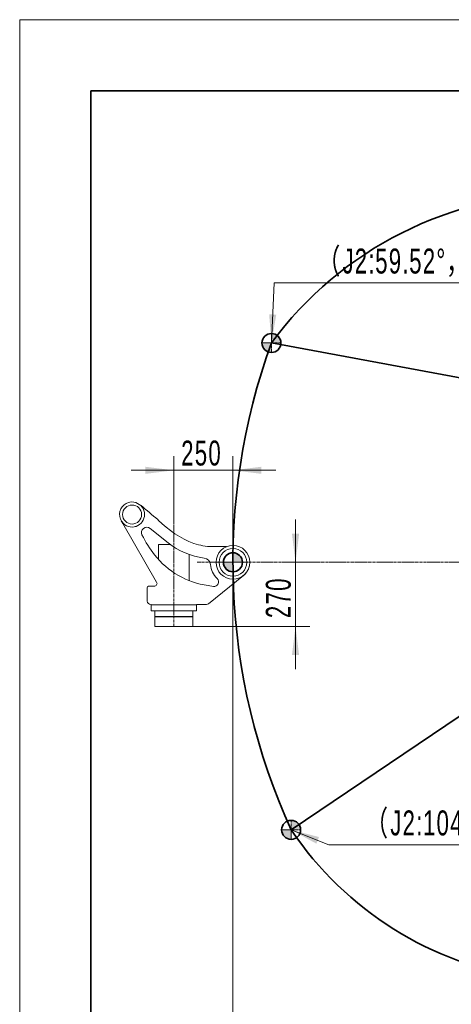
# Model space of a CAD drawing. Header units: millimetres. Extents: x -4455 to 4455, y -3150 to 3150.
# Tile 2 of 20: x -4455 to -2637, y -994 to 3150. Entities that reach past the tile are written whole.
import ezdxf

# ---------------------------------------------------------------- set-up
doc = ezdxf.new("R2010")
doc.units = ezdxf.units.MM
doc.linetypes.add('点画线', pattern=[18, 12, -2, 2, -2])
doc.layers.get('0').update_dxf_attribs({"lineweight": 35})
for name, color, linetype, lineweight in [('中心线层', 1, '点画线', 18), ('尺寸线层', 3, 'Continuous', 18), ('粗实线层', 7, 'Continuous', 35), ('细实线层', 7, 'Continuous', 18)]:
    doc.layers.add(name, color=color, linetype=linetype, lineweight=lineweight)
doc.styles.add('标准', font='txt', dxfattribs={"width": 0.667})
doc.dimstyles.new('标准', dxfattribs={"dimscale": 30, "dimtxt": 3.5, "dimasz": 4, "dimexe": 2, "dimexo": 0, "dimtad": 1, "dimdsep": 46, "dimtxsty": '标准', "dimblk": '_CAXARROW', "dimcen": 0, "dimdle": 6, "dimazin": 2, "dimtfac": 0.707107, "dimtdec": 3, "dimtmove": 2, "dimatfit": 3, "dimfxl": 1, "dimfrac": 2, "dimtolj": 1, "dimarcsym": 1})

# ---------------------------------------------------------------- blocks, each defined once
blk = doc.blocks.new('*X3')
at = {"layer": '尺寸线层', "linetype": 'Continuous', "transparency": 16777216}
for points in [[(-2257.6, 1578.8), (-2240, 1460), (-2269.6, 1456.3)], [(-1715.8, 1376.5), (-1806.9, 1298.3), (-1787, 1276.1)]]:
    blk.add_hatch(color=0, dxfattribs=at).paths.add_polyline_path(points, flags=0)
at = {"layer": '尺寸线层', "color": 0, "linetype": 'Continuous', "transparency": 16777216}
for start, end in [(169.52, 231.2827), (272.1469, 329.52)]:
    blk.add_arc((-1968.8, 1525.4), 293.6, start, end, dxfattribs=at)
at = {"layer": '尺寸线层', "color": 0, "transparency": 16777216, "insert": (-2055.2, 1244.8), "char_height": 105, "width": 389.315, "attachment_point": 5, "line_spacing_factor": 1.15057, "style": '标准'}
blk.add_mtext('\\T1.1;160%%D', dxfattribs=at)
blk = doc.blocks.new('_CAXARROW')
blk.add_hatch(color=0).paths.add_polyline_path([(0, 0), (-1, 0.125), (-1, -0.125)], flags=0)
blk = doc.blocks.new('321334让我确认')
at = {"layer": '粗实线层'}
h = blk.add_hatch(color=256, dxfattribs=at)
edge = h.paths.add_edge_path(flags=0)
edge.add_line((0, 0), (0, 15.7))
edge.add_line((0, 15.7), (0, 40))
edge.add_arc((0, 0), 40, 0, 90, ccw=False)
edge.add_line((40, 0), (0, 0))
edge = h.paths.add_edge_path(flags=0)
edge.add_arc((0, 0), 40, 192.9665, 270, ccw=False)
edge.add_arc((0, 0), 40, 180, 192.9665, ccw=False)
edge.add_line((-40, 0), (0, 0))
edge.add_line((0, 0), (0, -40))
at = {"layer": '中心线层'}
for p, q in [((-40, 0), (40, 0)), ((0, -40), (0, 40))]:
    blk.add_line(p, q, dxfattribs=at)
at = {"layer": '粗实线层'}
blk.add_circle((0, 0), 40, dxfattribs=at)
blk = doc.blocks.new('255352让他')
at = {"layer": '细实线层'}
for p, q in [((-470.3, 174.8), (-463.2, 162.7)), ((-463.2, 162.7), (-321.3, -83.1)), ((-348.8, 142.8), (-273.3, 82.4)), ((-313.7, 72.3), (-313.7, 13.3)), ((-280.8, 75.3), (-310.7, 75.3)), ((-310.7, 75.3), (-280.8, 75.3)), ((-310.7, 75.3), (-310.7, 75.3)), ((-280.8, 75.3), (-263.3, 75.3)), ((-27.1, 66), (-87.1, 66)), ((-183.7, 32.9), (-183.8, -77.1)), ((44.7, -55.3), (-102.5, -174.4)), ((-360.8, -106.1), (-360.8, -139.5)), ((-355.8, -101.1), (-331.7, -101.1)), ((-82.3, -101.4), (-104.7, -98.2)), ((-361.8, -141.7), (-361.8, -161.7)), ((-153.8, -179.7), (-343.8, -179.7)), ((-342.8, -179.7), (-343.8, -180.7)), ((-343.8, -202.7), (-343.8, -180.7)), ((-342.8, -203.7), (-343.8, -202.7)), ((-154.8, -203.7), (-342.8, -203.7)), ((-328.8, -226.7), (-328.8, -203.7)), ((-168.8, -226.7), (-168.8, -203.7)), ((-154.8, -179.7), (-153.8, -180.7)), ((-154.8, -203.7), (-153.8, -202.7)), ((-153.8, -202.7), (-153.8, -180.7)), ((-111.9, -177.7), (-151.8, -177.7)), ((-327.8, -227.7), (-328.8, -226.7)), ((-328.3, -229.7), (-328.8, -230.2)), ((-328.8, -268.7), (-328.8, -230.2)), ((-328.3, -229.7), (-169.3, -229.7)), ((-169.8, -227.7), (-327.8, -227.7)), ((-316.3, -227.7), (-316.3, -229.7)), ((-181.3, -227.7), (-181.3, -229.7)), ((-169.8, -227.7), (-168.8, -226.7)), ((-169.3, -229.7), (-168.8, -230.2)), ((-168.8, -268.7), (-168.8, -230.2)), ((-327.8, -269.7), (-328.8, -268.7)), ((-169.8, -269.7), (-327.8, -269.7)), ((-169.8, -269.7), (-168.8, -268.7))]:
    blk.add_line(p, q, dxfattribs=at)
for points in [[(-360.8, -139.5), (-360.8, -139.6), (-361.1, -140.8), (-361.8, -141.7)], [(-361.8, -161.7), (-361.8, -161.7), (-361.8, -161.7)], [(-361.8, -161.7), (-361.1, -162.6), (-360.8, -163.8)]]:
    blk.add_lwpolyline(points, dxfattribs=at)
for centre, radius in [((-424.8, 201.1), 40), ((0, 0), 58)]:
    blk.add_circle(centre, radius, dxfattribs=at)
for centre, radius, start, end in [((-424.8, 201.1), 53, 81.9144, 177.3738), ((-424.8, 201.1), 52.5, 225.6425, 81.9144), ((3538, 4777.6), 5999.8, 229.14674, 230.02875), ((-424.8, 201.1), 52.5, 177.3738, 225.6425), ((-17.7, 467), 414.3, 224.2179, 249.27), ((-362.9, 125.2), 22.5, 51.3791, 206.5038), ((54, 333.1), 488.3, 206.5038, 218.168), ((-310.7, 72.3), 3, 89.9671, 179.9671), ((-310.7, 72.3), 3, 89.9671, 179.9671), ((-82, 321.8), 306.4, 231.3791, 262.6194), ((-82, 321.8), 306.4, 231.3791, 262.6194), ((-82, 321.8), 255.8, 251.2318, 268.8627), ((0, 0), 71.1, 359.9947, 179.9947), ((-56.3, 246.4), 348, 218.168, 261.9999), ((-125.4, -12.8), 31, 5.8508, 82.6194), ((0, 0), 71.1, 180.0053, 359.9946), ((0, 0), 95, 185.8508, 225.9347), ((0, 0), 95, 185.8508, 225.9347), ((0, 0), 71.1, 308.9819, 352.4727), ((0, 0), 71.1, 309.0801, 349.6967), ((-79.6, -82.2), 19.4, 261.9999, 45.9347), ((-355.8, -106.1), 5, 90, 180), ((-331.7, -89.1), 12, 270, 30), ((-345.8, -162.7), 15, 184.0568, 269.9579), ((-345.8, -179.7), 2, 0, 90), ((-151.8, -179.7), 2, 90, 180), ((-111.9, -162.7), 15, 270, 308.9767)]:
    blk.add_arc(centre, radius, start, end, dxfattribs=at)
for points in [[(-314.6, 178.1), (-315.2, 178.6), (-315.7, 179.1), (-316.3, 179.6)], [(-106.2, 11.3), (-107.1, 12), (-108.1, 12.7), (-109, 13.4)]]:
    blk.add_open_spline(points, degree=3, dxfattribs=at)
blk.add_open_spline([(-411.4, 150.3), (-410.9, 150.5), (-408.8, 151), (-406.7, 151.5), (-405.2, 151.9)], degree=3, knots=[0, 0, 0, 0, 791.963558, 3132.320315, 3132.320315, 3132.320315, 3132.320315], dxfattribs=at)
blk = doc.blocks.new('*X6')
at = {"layer": '尺寸线层', "linetype": 'Continuous', "transparency": 16777216}
for points in [[(-3805.7, 1253.3), (-3925.7, 1268.3), (-3925.7, 1238.3)], [(-3556.8, 1253.3), (-3436.8, 1268.3), (-3436.8, 1238.3)]]:
    blk.add_hatch(color=0, dxfattribs=at).paths.add_polyline_path(points, flags=0)
at = {"layer": '尺寸线层', "color": 0, "linetype": 'Continuous', "transparency": 16777216}
for p, q in [((-3805.7, 1034.5), (-3805.7, 1313.3)), ((-3556.8, 866), (-3556.8, 1313.3)), ((-3985.7, 1253.3), (-3376.8, 1253.3))]:
    blk.add_line(p, q, dxfattribs=at)
at = {"layer": '尺寸线层', "color": 0, "transparency": 16777216, "insert": (-3688.9, 1325.2), "char_height": 105, "width": 307.033, "attachment_point": 5, "line_spacing_factor": 1.15057, "style": '标准'}
blk.add_mtext('\\T1.1;250', dxfattribs=at)
blk = doc.blocks.new('*X7')
at = {"layer": '尺寸线层', "linetype": 'Continuous', "transparency": 16777216}
for points in [[(-3293.2, 866), (-3278.2, 986), (-3308.2, 986)], [(-3293.2, 596.3), (-3278.2, 476.3), (-3308.2, 476.3)]]:
    blk.add_hatch(color=0, dxfattribs=at).paths.add_polyline_path(points, flags=0)
at = {"layer": '尺寸线层', "color": 0, "linetype": 'Continuous', "transparency": 16777216}
for p, q in [((-3293.2, 1046), (-3293.2, 416.3)), ((-3324.9, 866), (-3233.2, 866)), ((-3726.7, 596.3), (-3233.2, 596.3))]:
    blk.add_line(p, q, dxfattribs=at)
at = {"layer": '尺寸线层', "color": 0, "transparency": 16777216, "insert": (-3365, 717), "char_height": 105, "width": 307.033, "attachment_point": 5, "rotation": 90, "line_spacing_factor": 1.15057, "style": '标准'}
blk.add_mtext('\\T1.1;270', dxfattribs=at)
blk = doc.blocks.new('*X8')
at = {"layer": '尺寸线层', "linetype": 'Continuous', "transparency": 16777216}
for points in [[(-3556.8, -1091), (-3436.8, -1076), (-3436.8, -1106)], [(-553.5, -1091), (-673.5, -1076), (-673.5, -1106)]]:
    blk.add_hatch(color=0, dxfattribs=at).paths.add_polyline_path(points, flags=0)
at = {"layer": '尺寸线层', "color": 0, "linetype": 'Continuous', "transparency": 16777216}
for p, q in [((-3556.8, 826), (-3556.8, -1151)), ((-553.5, 24), (-553.5, -1151)), ((-3556.8, -1091), (-553.5, -1091))]:
    blk.add_line(p, q, dxfattribs=at)
at = {"layer": '尺寸线层', "color": 0, "transparency": 16777216, "insert": (-2055.2, -1019.2), "char_height": 105, "width": 415.728, "attachment_point": 5, "line_spacing_factor": 1.15057, "style": '标准'}
blk.add_mtext('\\T1.1;3003', dxfattribs=at)
blk = doc.blocks.new('*X12')
at = {"layer": '尺寸线层', "linetype": 'Continuous'}
blk.add_hatch(color=0, dxfattribs=at).paths.add_polyline_path([(-3311.6, -260.2), (-3194.5, -290.3), (-3205.5, -318.2)], flags=0)
at = {"layer": '尺寸线层', "color": 0, "linetype": 'Continuous'}
blk.add_line((-3311.6, -260.2), (-3153.3, -322.7), dxfattribs=at)
at = {"layer": '尺寸线层', "color": 0}
blk.add_line((-3153.3, -322.7), (-1799.9, -322.7), dxfattribs=at)
at = {"layer": '尺寸线层', "color": 0, "insert": (-2430.8, -238.6), "char_height": 105, "width": 2523.821, "attachment_point": 5, "line_spacing_factor": 1.15057, "style": '标准'}
blk.add_mtext('\\T1.1;（J2:104.02%%D，J3:-70%%D）', dxfattribs=at)
blk = doc.blocks.new('*X13')
at = {"layer": '尺寸线层', "linetype": 'Continuous', "transparency": 16777216}
for points in [[(-1740.7, 643.2), (-1745.3, 522.9), (-1715.4, 523.1)], [(-2425, 338.3), (-2332.5, 261.2), (-2352.6, 239.1)]]:
    blk.add_hatch(color=0, dxfattribs=at).paths.add_polyline_path(points, flags=0)
at = {"layer": '尺寸线层', "color": 0, "linetype": 'Continuous', "transparency": 16777216}
for start, end in [(309.7296, 14.02), (214.02, 278.695)]:
    blk.add_arc((-2109.8, 551.1), 380.4, start, end, dxfattribs=at)
at = {"layer": '尺寸线层', "color": 0, "transparency": 16777216, "insert": (-1954.9, 203.6), "char_height": 105, "width": 389.315, "attachment_point": 5, "line_spacing_factor": 1.15057, "style": '标准'}
blk.add_mtext('\\T1.1;160%%D', dxfattribs=at)
blk = doc.blocks.new('*X14')
at = {"layer": '尺寸线层', "linetype": 'Continuous'}
blk.add_hatch(color=0, dxfattribs=at).paths.add_polyline_path([(-3394.7, 1789.2), (-3404.2, 1909.7), (-3374.3, 1908.4)], flags=0)
at = {"layer": '尺寸线层', "color": 0, "linetype": 'Continuous'}
blk.add_line((-3394.7, 1789.2), (-3383.2, 2042.3), dxfattribs=at)
at = {"layer": '尺寸线层', "color": 0}
blk.add_line((-3383.2, 2042.3), (-2058, 2042.3), dxfattribs=at)
at = {"layer": '尺寸线层', "color": 0, "insert": (-2660.7, 2126.4), "char_height": 105, "width": 2411.125, "attachment_point": 5, "line_spacing_factor": 1.15057, "style": '标准'}
blk.add_mtext('\\T1.1;（J2:59.52%%D，J3:-70%%D）', dxfattribs=at)
blk = doc.blocks.new('*X26')
at = {"layer": '粗实线层'}
for p, q in [((-138.5, 95), (-138.5, -95)), ((138.5, 95), (-138.5, 95))]:
    blk.add_line(p, q, dxfattribs=at)
at = {"layer": '细实线层'}
for p, q in [((148.5, 105), (-148.5, 105)), ((-148.5, 105), (-148.5, -105))]:
    blk.add_line(p, q, dxfattribs=at)

msp = doc.modelspace()

# ---------------------------------------------------------------- linework, layer by layer
at = {"layer": '中心线层'}
for p, q in [((-3805.667, 594.286), (-3805.667, 1034.451)), ((-3707.425, 866.008), (-707.484, 866.008))]:
    msp.add_line(p, q, dxfattribs=at)
at = {"layer": '粗实线层', "color": 3}
for p, q in [((-3394.653, 1789.163), (-1968.832, 1525.417)), ((-3311.588, -260.185), (-2109.759, 551.069))]:
    msp.add_line(p, q, dxfattribs=at)
at = {"layer": '粗实线层', "color": 9}
for centre, radius, start, end in [((-2151.106, 873.078), 1544.546, 36.20933, 143.622009), ((-848.484, 866.008), 2708.356, 160.071077, 204.571077), ((-2109.759, 551.069), 1450.009, 214.02, 309.678383)]:
    msp.add_arc(centre, radius, start, end, dxfattribs=at)

# ---------------------------------------------------------------- block references
at = {"layer": '尺寸线层'}
for name in ['*X14', '*X12']:
    msp.add_blockref(name, (0, 0), dxfattribs=at)
at = {"layer": '粗实线层', "xscale": 30, "yscale": 30, "zscale": 30}
msp.add_blockref('*X26', (0, 0), dxfattribs=at)
at = {"layer": '粗实线层'}
for name, p in [('321334让我确认', (-3394.653, 1789.163)), ('255352让他', (-3556.84, 866.008)), ('321334让我确认', (-3556.838, 866.021)), ('321334让我确认', (-3311.588, -260.185))]:
    msp.add_blockref(name, p, dxfattribs=at)

# ---------------------------------------------------------------- dimensions: what is measured, and where the dimension line sits
at = {"layer": '尺寸线层'}
dim = msp.add_angular_dim_2l(base=(-2055.161, 1244.767), line1=((-848.484, 866.008), (-1968.832, 1525.417)), line2=((-3394.653, 1789.163), (-1968.832, 1525.417)), dimstyle='标准', override={"dimtad": 0, "dimtih": 1, "dimtoh": 1, "dimsah": 1, "dimtdec": 2, "dimtfill": 1, "dimtzin": 8}, dxfattribs=at)
dim.commit()
dim.dimension.update_dxf_attribs({"geometry": '*X3', "text_midpoint": (-2055.161, 1244.767), "dimtype": 162})
for base, p1, p2, text, picture, middle in [((-3556.838, 1253.316), (-3805.667, 1034.451), (-3556.838, 866.021), '250', '*X6', (-3688.914, 1253.316)), ((-553.484, -1091.028), (-3556.838, 826.021), (-553.484, 24.003), '3003', '*X8', (-2055.161, -1091.028))]:
    dim = msp.add_linear_dim(base=base, p1=p1, p2=p2, text=text, dimstyle='标准', override={"dimsah": 1, "dimtfac": 1, "dimtfill": 1}, dxfattribs=at)
    dim.commit()
    dim.dimension.update_dxf_attribs({"geometry": picture, "text_midpoint": middle, "dimtype": 160})
dim = msp.add_linear_dim(base=(-3293.19, 596.286), p1=(-3324.86, 866.008), p2=(-3726.668, 596.286), angle=270, text='270', dimstyle='标准', override={"dimsah": 1, "dimtfac": 1, "dimtfill": 1}, dxfattribs=at)
dim.commit()
dim.dimension.update_dxf_attribs({"geometry": '*X7', "text_midpoint": (-3293.19, 717.037), "dimtype": 160})
dim = msp.add_angular_dim_2l(base=(-1954.928, 203.641), line1=((-848.484, 866.008), (-2109.759, 551.069)), line2=((-3311.588, -260.185), (-2109.759, 551.069)), dimstyle='标准', override={"dimtad": 0, "dimtih": 1, "dimtoh": 1, "dimsah": 1, "dimtdec": 2, "dimtfill": 1, "dimtzin": 8}, dxfattribs=at)
dim.commit()
dim.dimension.update_dxf_attribs({"geometry": '*X13', "text_midpoint": (-1954.928, 203.641)})

doc.saveas('drawing.dxf')
